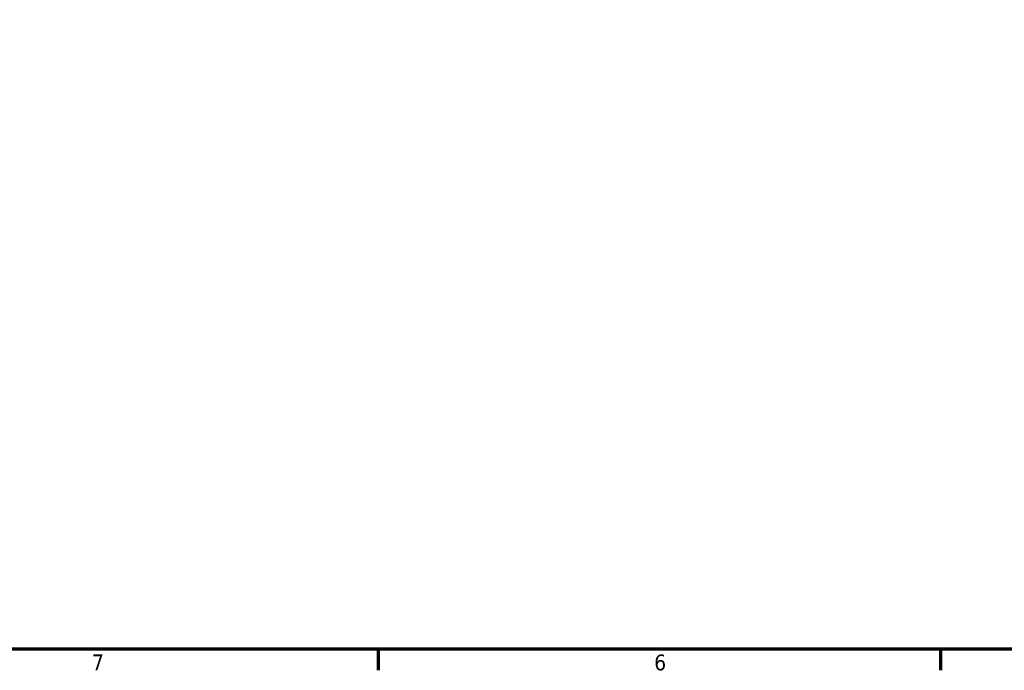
# Model space of a CAD drawing. Header units: inches. Extents: x 1 to 199, y 4 to 126.
# Tile 2 of 54: x 34 to 78, y 5 to 34. Entities that reach past the tile are written whole.
import ezdxf

# ---------------------------------------------------------------- set-up
doc = ezdxf.new("R2010")
doc.units = ezdxf.units.IN
doc.header["$LTSCALE"] = 5.882353
doc.header["$MEASUREMENT"] = 0
doc.layers.add('Border (ANSI)', color=7, linetype='Continuous', lineweight=70)
doc.styles.add('Note Text (ANSI)', font='tahoma.ttf')

# ---------------------------------------------------------------- blocks, each defined once
blk = doc.blocks.new('Borders Default Border')
at = {"layer": 'Border (ANSI)'}
for p, q in [((8.5, 1), (8.5, 0.84)), ((12.75, 1), (12.75, 0.84))]:
    blk.add_line(p, q, dxfattribs=at)
at = {"layer": 'Border (ANSI)', "flags": 128}
blk.add_lwpolyline([(0.5, 1), (0.5, 21), (33.5, 21), (33.5, 1), (0.5, 1)], dxfattribs=at)
at = {"layer": 'Border (ANSI)', "char_height": 0.12, "attachment_point": 7, "style": 'Note Text (ANSI)'}
for s, insert in [('7', (6.3378, 0.84)), ('6', (10.5867, 0.8375))]:
    blk.add_mtext(s, dxfattribs=dict(at, insert=insert))

msp = doc.modelspace()

# ---------------------------------------------------------------- block references
at = {"xscale": 5.88235294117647, "yscale": 5.88235294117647, "zscale": 5.88235294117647}
msp.add_blockref('Borders Default Border', (0, 0), dxfattribs=at)

doc.saveas('drawing.dxf')
